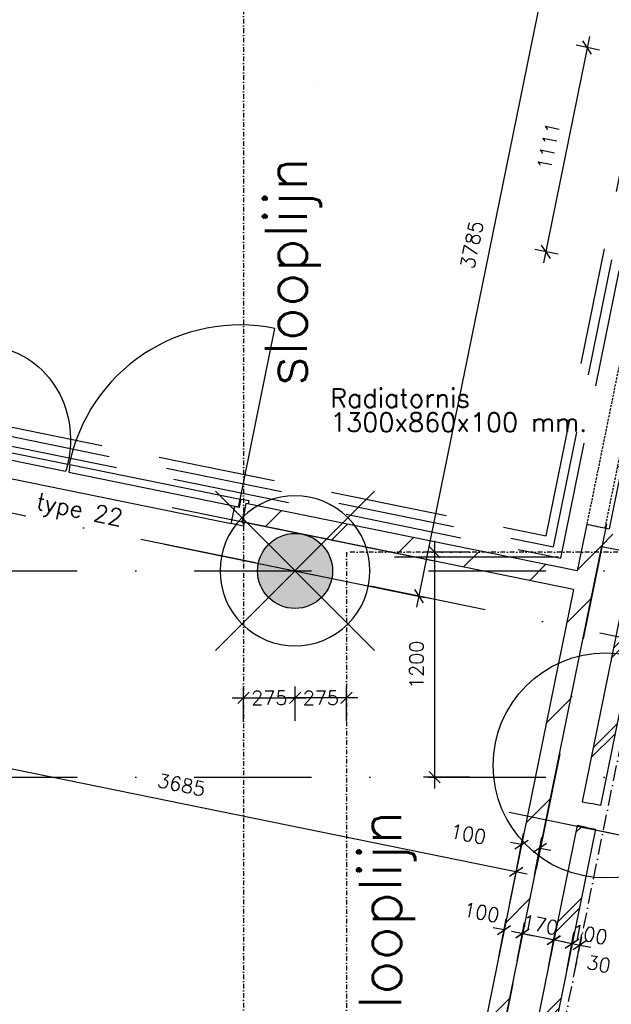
# Model space of a CAD drawing. Extents: x -33344 to 2055880, y -64816 to 121260.
# Tile 31 of 132: x 28515 to 31672, y 31036 to 36286. Entities that reach past the tile are written whole.
import ezdxf

# ---------------------------------------------------------------- set-up
doc = ezdxf.new("R2010")
doc.units = 0
doc.header["$LTSCALE"] = 50
doc.header["$MEASUREMENT"] = 0
doc.header["$PDMODE"] = 3
doc.header["$PDSIZE"] = 0.1
for name, pattern in [('DASHDOT', [1, 0.5, -0.25, 0, -0.25]), ('DASHED', [0.75, 0.5, -0.25]), ('DD1', [2.66667, 1.66667, -0.5, 0, -0.5]), ('HIDDEN', [0.375, 0.25, -0.125]), ('HIDDEN2', [0.1875, 0.125, -0.0625]), ('STRAM_0WT$1$DASHDOT', [25, 12.5, -6.25, 0, -6.25]), ('STRAM_0WT$1$DD1', [2.66667, 1.66667, -0.5, 0, -0.5])]:
    doc.linetypes.add(name, pattern=pattern)
doc.layers.get('0').update_dxf_attribs({"linetype": 'CONTINUOUS'})
doc.layers.get('DEFPOINTS').update_dxf_attribs({"linetype": 'CONTINUOUS'})
for name, color, linetype in [('_BALIES', 2, 'CONTINUOUS'), ('_DETAILNUMMERS', 4, 'CONTINUOUS'), ('_KOLOMBESTAAND', 212, 'CONTINUOUS'), ('A--A21--_F123-', 9, 'CONTINUOUS'), ('A--A22--_F123-', 9, 'CONTINUOUS'), ('A--L21--', 3, 'CONTINUOUS'), ('A--L21--_F-2--', 7, 'CONTINUOUS'), ('A--L22--_F-2--', 7, 'CONTINUOUS'), ('A--L22AC2_BINNENWAND', 2, 'HIDDEN2'), ('A--L28--', 7, 'CONTINUOUS'), ('A--L31--', 2, 'CONTINUOUS'), ('A--L32--', 7, 'CONTINUOUS'), ('A--L32--_F-23-', 2, 'CONTINUOUS'), ('A--L32--_F123-', 1, 'CONTINUOUS'), ('A--M$1A-_F123-', 1, 'CONTINUOUS'), ('A--T$1A-25_TEKST', 2, 'CONTINUOUS'), ('A--T$1A-_F123-_0_25MM', 2, 'CONTINUOUS'), ('STRAM_0WT$0$A--L$7AC3-_STR', 3, 'STRAM_0WT$1$DASHDOT'), ('STRAM_0WT$0$A--L90--_F---0', 250, 'CONTINUOUS'), ('STRAM_0WT$1$A--L90--_F-23-', 7, 'CONTINUOUS'), ('STRAM_0WT$1$A--L90--_F123-', 7, 'CONTINUOUS'), ('STRAM_0WT$1$A--T$7A8-_STRA', 8, 'STRAM_0WT$1$DASHDOT'), ('STRAM_0WT$1$STRAMIEN', 1, 'STRAM_0WT$1$DD1'), ('STRAMIEN', 1, 'DD1'), ('SYSTEEMPLAFOND_600X6000', 2, 'CONTINUOUS'), ('TEKST_KOZIJNMERK', 2, 'CONTINUOUS'), ('X--LR---_CP', 7, 'CONTINUOUS'), ('XREF', 7, 'CONTINUOUS')]:
    doc.layers.add(name, color=color, linetype=linetype)
doc.styles.add('ALFA-0_25', font='ROMANS')
doc.styles.add('B-01', font='SIMPLEX.SHX', dxfattribs={"width": 0.8, "height": 4.5})
doc.styles.add('HIEMSTRA', font='romans.shx')
doc.dimstyles.new('1OP2', dxfattribs={"dimscale": 30, "dimtxt": 2.5, "dimasz": 2, "dimexe": 2, "dimexo": 0, "dimgap": 2, "dimtad": 1, "dimdec": 0, "dimzin": 0, "dimtxsty": 'HIEMSTRA', "dimblk1": 'OBLIQUE', "dimblk2": 'OBLIQUE', "dimsah": 1, "dimcen": -3, "dimdle": 2, "dimclrd": 2, "dimclre": 2, "dimclrt": 3, "dimazin": 3, "dimtfac": 1, "dimtdec": 0, "dimtofl": 0, "dimtmove": 0, "dimatfit": 3, "dimtvp": 0.833333, "dimtolj": 1, "dimtzin": 0})
doc.dimstyles.new('STANDARD$0', dxfattribs={"dimscale": 30, "dimtxt": 2.5, "dimasz": 2, "dimexe": 2, "dimexo": 0, "dimgap": 2, "dimtad": 1, "dimdec": 0, "dimzin": 0, "dimtxsty": 'ALFA-0_25', "dimblk1": 'OBLIQUE', "dimblk2": 'OBLIQUE', "dimsah": 1, "dimcen": -3, "dimdle": 2, "dimclrd": 1, "dimclre": 1, "dimclrt": 2, "dimazin": 3, "dimtfac": 0.666667, "dimtofl": 0, "dimtmove": 0, "dimatfit": 3, "dimtvp": 0.833333, "dimtolj": 1, "dimtzin": 0})
pattern_1 = [(45, (-31580.36, -33537.13), (-212.132, 212.132), [])]

# ---------------------------------------------------------------- blocks, each defined once
blk = doc.blocks.new('*U1417')
at = {"layer": 'A--A22--_F123-', "linetype": 'CONTINUOUS'}
h = blk.add_hatch(dxfattribs=at)
h.set_pattern_fill('ALFALINE', color=256, scale=300, style=0)
h.set_pattern_definition([(45, (-31529.6, -33287.87), (-212.132, 212.132), [])])
h.paths.add_polyline_path([(0, 0), (49, -10), (-1087.2, -5587.8), (-1136.2, -5577.8), (-1185.2, -5567.8), (-59, -39)])
at = {"layer": 'A--L22--_F-2--', "color": 3, "linetype": 'CONTINUOUS'}
for points in [[(-59, -39), (-59, -39), (-1185.2, -5567.8), (-1136.2, -5577.8)], [(49, -10), (49, -10), (-1087.2, -5587.8), (-1136.2, -5577.8)]]:
    blk.add_lwpolyline(points, dxfattribs=at)
blk = doc.blocks.new('*U1416')
at = {"layer": 'A--A22--_F123-', "linetype": 'CONTINUOUS'}
h = blk.add_hatch(dxfattribs=at)
h.set_pattern_fill('ALFALINE', color=256, scale=300, style=0)
h.set_pattern_definition([(45, (-31529.6, -33287.87), (-212.132, 212.132), [])])
h.paths.add_polyline_path([(0, 0), (-59, -39), (-1827.5, 321.2), (-1817.5, 370.2), (-1807.5, 419.2), (-39, 59)])
at = {"layer": 'A--L22--_F-2--', "color": 3, "linetype": 'CONTINUOUS'}
for points in [[(-59, -39), (-59, -39), (-1827.5, 321.2), (-1817.5, 370.2)], [(-39, 59), (-39, 59), (-1807.5, 419.2), (-1817.5, 370.2)]]:
    blk.add_lwpolyline(points, dxfattribs=at)
blk = doc.blocks.new('*U1393')
at = {"layer": 'A--A22--_F123-', "linetype": 'CONTINUOUS'}
h = blk.add_hatch(dxfattribs=at)
h.set_pattern_fill('ALFALINE', color=256, scale=300, style=0)
h.set_pattern_definition(pattern_1)
h.paths.add_polyline_path([(0, 0), (-39, 59), (-89.8, -190.3), (-50.8, -249.3), (-1.8, -259.2), (39, -59)])
at = {"layer": 'A--L22--_F-2--', "color": 3, "linetype": 'CONTINUOUS'}
for points in [[(-39, 59), (-39, 59), (-89.8, -190.3), (-89.8, -190.3)], [(39, -59), (39, -59), (-1.8, -259.2), (-1.8, -259.2)]]:
    blk.add_lwpolyline(points, dxfattribs=at)
blk = doc.blocks.new('KOL_ROND')
at = {"layer": 'A--L21--'}
blk.add_circle((0, 0), 200, dxfattribs=at)
at = {"layer": 'X--LR---_CP', "color": 1}
blk.add_point((0, 0), dxfattribs=at)
blk.add_point((0, 0), dxfattribs=at)
at = {"layer": 'X--LR---_CP'}
blk.add_point((0, 0), dxfattribs=at)
blk = doc.blocks.new('_OBLIQUE')
at = {"color": 0, "linetype": 'BYBLOCK'}
blk.add_line((-0.5, -0.5), (0.5, 0.5), dxfattribs=at)
blk = doc.blocks.new('*D295')
at = {"layer": 'A--M$1A-_F123-', "color": 1}
for p, q in [((29709.5, 32547.5), (29709.5, 32731.1)), ((29984.5, 32547.5), (29984.5, 32731.1)), ((29649.5, 32671.1), (30044.5, 32671.1))]:
    blk.add_line(p, q, dxfattribs=at)
at = {"layer": 'DEFPOINTS', "color": 0}
for p in [(29984.5, 32671.1), (29709.5, 32547.5), (29984.5, 32547.5)]:
    blk.add_point(p, dxfattribs=at)
at = {"layer": 'A--M$1A-_F123-', "color": 1, "xscale": 60, "yscale": 60, "zscale": 60, "rotation": 180}
blk.add_blockref('_OBLIQUE', (29709.5, 32671.1), dxfattribs=at)
at = {"layer": 'A--M$1A-_F123-', "color": 1, "xscale": 60, "yscale": 60, "zscale": 60}
blk.add_blockref('_OBLIQUE', (29984.5, 32671.1), dxfattribs=at)
at = {"layer": 'A--M$1A-_F123-', "color": 2, "insert": (29847, 32671.1), "char_height": 75, "attachment_point": 5, "style": 'ALFA-0_25'}
blk.add_mtext('\\A1;275', dxfattribs=at)
blk = doc.blocks.new('*D296')
at = {"layer": 'A--M$1A-_F123-', "color": 1}
for p, q in [((30729.3, 33506.9), (30729.3, 32186.9)), ((30917.4, 33446.9), (30669.3, 33446.9)), ((30917.4, 32246.9), (30669.3, 32246.9))]:
    blk.add_line(p, q, dxfattribs=at)
at = {"layer": 'DEFPOINTS', "color": 0}
for p in [(30917.4, 33446.9), (30729.3, 32246.9), (30917.4, 32246.9)]:
    blk.add_point(p, dxfattribs=at)
at = {"layer": 'A--M$1A-_F123-', "color": 1, "xscale": 60, "yscale": 60, "zscale": 60}
for p, rotation in [((30729.3, 33446.9), 90), ((30729.3, 32246.9), 270)]:
    blk.add_blockref('_OBLIQUE', p, dxfattribs=dict(at, rotation=rotation))
at = {"layer": 'A--M$1A-_F123-', "color": 2, "insert": (30631.8, 32846.9), "char_height": 75, "attachment_point": 5, "rotation": 90, "style": 'ALFA-0_25'}
blk.add_mtext('\\A1;1200', dxfattribs=at)
blk = doc.blocks.new('*D297')
at = {"layer": 'A--M$1A-_F123-', "color": 1}
for p, q in [((29984.5, 32547.5), (29984.5, 32731.1)), ((30259.5, 32547.5), (30259.5, 32731.1)), ((30319.5, 32671.1), (29924.5, 32671.1))]:
    blk.add_line(p, q, dxfattribs=at)
at = {"layer": 'DEFPOINTS', "color": 0}
for p in [(29984.5, 32671.1), (29984.5, 32547.5), (30259.5, 32547.5)]:
    blk.add_point(p, dxfattribs=at)
at = {"layer": 'A--M$1A-_F123-', "color": 1, "xscale": 60, "yscale": 60, "zscale": 60, "rotation": 180}
blk.add_blockref('_OBLIQUE', (29984.5, 32671.1), dxfattribs=at)
at = {"layer": 'A--M$1A-_F123-', "color": 1, "xscale": 60, "yscale": 60, "zscale": 60}
blk.add_blockref('_OBLIQUE', (30259.5, 32671.1), dxfattribs=at)
at = {"layer": 'A--M$1A-_F123-', "color": 2, "insert": (30122, 32671.1), "char_height": 75, "attachment_point": 5, "style": 'ALFA-0_25'}
blk.add_mtext('\\A1;275', dxfattribs=at)
blk = doc.blocks.new('*U1245')
at = {"layer": 'A--A22--_F123-', "linetype": 'CONTINUOUS'}
h = blk.add_hatch(dxfattribs=at)
h.set_pattern_fill('ALFALINE', color=256, scale=300, style=0)
h.set_pattern_definition(pattern_1)
h.paths.add_polyline_path([(0, 0), (-39, 59), (80.9, 34.5), (119.9, -24.4), (158.9, -83.4), (39, -59)])
at = {"layer": 'A--L22--_F-2--', "color": 3, "linetype": 'CONTINUOUS'}
for points in [[(-39, 59), (-39, 59), (80.9, 34.5), (80.9, 34.5)], [(39, -59), (39, -59), (158.9, -83.4), (158.9, -83.4)]]:
    blk.add_lwpolyline(points, dxfattribs=at)
blk = doc.blocks.new('*U1244')
at = {"layer": 'A--A22--_F123-', "linetype": 'CONTINUOUS'}
h = blk.add_hatch(dxfattribs=at)
h.set_pattern_fill('ALFALINE', color=256, scale=300, style=0)
h.set_pattern_definition([(45, (-31995.7, -34962.92), (-212.132, 212.132), [])])
h.paths.add_polyline_path([(0, 0), (59, 39), (-256.4, -1509.2), (-295.4, -1450.2), (-334.4, -1391.2), (-59, -39)])
at = {"layer": 'A--L22--_F-2--', "color": 3, "linetype": 'CONTINUOUS'}
for points in [[(59, 39), (59, 39), (-256.4, -1509.2), (-256.4, -1509.2)], [(-59, -39), (-59, -39), (-334.4, -1391.2), (-334.4, -1391.2)]]:
    blk.add_lwpolyline(points, dxfattribs=at)
blk = doc.blocks.new('*D442')
at = {"layer": 'A--M$1A-_F123-', "color": 1, "linetype": 'CONTINUOUS'}
for p, q in [((31555.5, 36196.5), (31309.8, 34990.4)), ((31609.4, 36124.3), (31484.7, 36149.7)), ((31387.6, 35035.8), (31263, 35061.1))]:
    blk.add_line(p, q, dxfattribs=at)
at = {"layer": 'DEFPOINTS', "color": 0, "linetype": 'CONTINUOUS'}
for p in [(31609.4, 36124.3), (31321.8, 35049.2), (31387.6, 35035.8)]:
    blk.add_point(p, dxfattribs=at)
at = {"layer": 'A--M$1A-_F123-', "color": 1, "linetype": 'CONTINUOUS', "xscale": 60, "yscale": 60, "zscale": 60}
for p, rotation in [((31543.5, 36137.7), 78.48629033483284), ((31321.8, 35049.2), 258.4862903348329)]:
    blk.add_blockref('_OBLIQUE', p, dxfattribs=dict(at, rotation=rotation))
at = {"layer": 'A--M$1A-_F123-', "color": 2, "linetype": 'CONTINUOUS', "insert": (31337.1, 35612.9), "char_height": 75, "attachment_point": 5, "rotation": 78.4863, "style": 'ALFA-0_25'}
blk.add_mtext('\\A1;1111', dxfattribs=at)
blk = doc.blocks.new('*D451')
at = {"layer": 'A--M$1A-_F123-', "color": 1}
for p, q in [((31164, 31743.4), (31204, 31947.4)), ((31262.1, 31724.2), (31302.1, 31928.1)), ((31192.4, 31888.5), (31133.5, 31900)), ((31290.5, 31869.3), (31349.4, 31857.7))]:
    blk.add_line(p, q, dxfattribs=at)
at = {"layer": 'DEFPOINTS', "color": 0}
for p in [(31192.4, 31888.5), (31164, 31743.4), (31262.1, 31724.2)]:
    blk.add_point(p, dxfattribs=at)
at = {"layer": 'A--M$1A-_F123-', "color": 1, "xscale": 60, "yscale": 60, "zscale": 60}
for p, rotation in [((31192.4, 31888.5), 348.9066709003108), ((31290.5, 31869.3), 168.9066709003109)]:
    blk.add_blockref('_OBLIQUE', p, dxfattribs=dict(at, rotation=rotation))
at = {"layer": 'A--M$1A-_F123-', "color": 2, "insert": (30908.4, 31944.2), "char_height": 75, "attachment_point": 5, "rotation": 348.9067, "style": 'ALFA-0_25'}
blk.add_mtext('\\A1;100', dxfattribs=at)
blk = doc.blocks.new('*D453')
at = {"layer": 'A--M$1A-_F123-', "color": 1}
for p, q in [((31071.2, 31288), (31111.2, 31492)), ((31169.3, 31268.8), (31209.3, 31472.7)), ((31099.6, 31433.1), (31040.8, 31444.6)), ((31197.8, 31413.9), (31256.7, 31402.3))]:
    blk.add_line(p, q, dxfattribs=at)
at = {"layer": 'DEFPOINTS', "color": 0}
for p in [(31099.6, 31433.1), (31071.2, 31288), (31169.3, 31268.8)]:
    blk.add_point(p, dxfattribs=at)
at = {"layer": 'A--M$1A-_F123-', "color": 1, "xscale": 60, "yscale": 60, "zscale": 60}
for p, rotation in [((31099.6, 31433.1), 348.9066709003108), ((31197.8, 31413.9), 168.9066709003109)]:
    blk.add_blockref('_OBLIQUE', p, dxfattribs=dict(at, rotation=rotation))
at = {"layer": 'A--M$1A-_F123-', "color": 2, "insert": (30979.4, 31526.7), "char_height": 75, "attachment_point": 5, "rotation": 348.9067, "style": 'ALFA-0_25'}
blk.add_mtext('\\A1;100', dxfattribs=at)
blk = doc.blocks.new('*U1236')
at = {"layer": 'A--A21--_F123-', "linetype": 'CONTINUOUS'}
h = blk.add_hatch(dxfattribs=at)
h.set_pattern_fill('ALFABKST', color=256, scale=212, style=0)
h.set_pattern_definition([(45, (-32325.98, -35736.77), (-212, 212), []), (45, (-32283.58, -35736.77), (-212, 212), [])])
h.paths.add_polyline_path([(0, 0), (49, -10), (-712, -3746), (-761, -3736), (-810, -3726), (-49, 10)])
at = {"layer": 'A--L21--_F-2--', "color": 3, "linetype": 'CONTINUOUS'}
for points in [[(0, 0), (-49, 10), (-810, -3726), (-761, -3736)], [(0, 0), (49, -10), (-712, -3746), (-761, -3736)]]:
    blk.add_lwpolyline(points, dxfattribs=at)
blk = doc.blocks.new('Q0340081')
at = {"layer": 'A--L32--_F123-', "color": 2, "linetype": 'CONTINUOUS'}
blk.add_lwpolyline([(0, 0), (0, -40), (926.12, -40), (923.12, 0), (0, 0)], close=True, dxfattribs=at)
at = {"layer": 'A--L32--_F123-', "color": 1, "linetype": 'CONTINUOUS'}
blk.add_lwpolyline([(0, -40), (0, -970, 0.4142136), (930, -40)], format="xyb", dxfattribs=at)
blk = doc.blocks.new('DR_930EN530TYPE22')
at = {"layer": 'A--L32--_F-23-'}
for points in [[(-1561, -121), (-1561, -139), (-1494, -139), (-1494, -45.2), (-1519, -45.2), (-1519, 0), (-1561, 0), (-1561, -18), (-1549, -18), (-1549, -121), (-1561, -121)], [(0, -121), (0, -139), (-67, -139), (-67, -45.2), (-42, -45.2), (-42, 0), (0, 0), (0, -18), (-12, -18), (-12, -121), (0, -121)]]:
    blk.add_lwpolyline(points, close=True, dxfattribs=at)
at = {"layer": 'A--L32--_F-23-', "color": 2, "linetype": 'CONTINUOUS'}
blk.add_lwpolyline([(-1514, -43.2), (-1514, -3.2), (-985.5, -3.2), (-988.5, -43.2), (-1514, -43.2)], close=True, dxfattribs=at)
at = {"layer": 'A--L32--_F123-', "color": 1, "linetype": 'CONTINUOUS'}
blk.add_line((-1514, -24.2), (-1514, 533.7), dxfattribs=at)
at = {"layer": 'A--L32--_F123-', "color": 1}
blk.add_line((-1494, -139), (-67, -139), dxfattribs=at)
at = {"layer": 'A--L32--_F123-', "color": 1, "linetype": 'CONTINUOUS', "extrusion": (1.25066e-18, -1.26086e-19, -1)}
blk.add_ellipse((-1509, -24.2), major_axis=(209.5, 526.3), ratio=0.911862, start_param=-0.430788, end_param=1.185075, dxfattribs=at)
at = {"layer": 'A--L32--', "linetype": 'CONTINUOUS', "rotation": 179.9962903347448}
blk.add_blockref('Q0340081', (-47, -43.2), dxfattribs=at)
blk = doc.blocks.new('STRAM_0WT$1$S090024-')
at = {"layer": 'STRAM_0WT$0$A--L90--_F---0', "linetype": 'CONTINUOUS'}
for points in [[(-0.000001, 5.999999), (-0.000001, -6)], [(-6.000001, 0), (5.999999, 0)]]:
    blk.add_lwpolyline(points, dxfattribs=at)
blk.add_lwpolyline([(-4.000001, 0, 1), (3.999998, 0, 1)], format="xyb", close=True, dxfattribs=at)
at = {"layer": 'STRAM_0WT$1$A--L90--_F-23-', "color": 255}
blk.add_circle((0, 0), 0.0123, dxfattribs=at)
at = {"layer": 'STRAM_0WT$1$A--L90--_F123-', "color": 2, "linetype": 'CONTINUOUS'}
for points in [[(-0.000001, 5.999999), (-0.000001, -6)], [(-6.000001, 0), (5.999999, 0)]]:
    blk.add_lwpolyline(points, dxfattribs=at)
blk.add_lwpolyline([(-4.000001, 0, 1), (3.999998, 0, 1)], format="xyb", close=True, dxfattribs=at)
blk = doc.blocks.new('STRAM_0WT')
at = {"layer": 'STRAM_0WT$0$A--L$7AC3-_STR'}
blk.add_line((-39721.089, -104.672), (-53026.96, 2605.754), dxfattribs=at)
at = {"layer": 'STRAM_0WT$1$A--T$7A8-_STRA', "color": 8}
for p, q in [((-43474.365, 3799.966), (-52138.464, -38733.347)), ((-66174.285, 1100), (-500, 1100)), ((-66174.285, 0), (-500, 0))]:
    blk.add_line(p, q, dxfattribs=at)
at = {"layer": 'STRAM_0WT$1$STRAMIEN', "linetype": 'STRAM_0WT$1$DASHDOT', "xscale": 100, "yscale": 100, "rotation": 315}
blk.add_blockref('STRAM_0WT$1$S090024-', (-45635.298, 1100.87), dxfattribs=at)
blk = doc.blocks.new('*D845')
at = {"layer": 'A--M$1A-_F123-', "color": 2}
for p, q in [((31164, 31743.4), (31204, 31947.4)), ((31262.1, 31724.2), (31302.1, 31928.1)), ((31192.4, 31888.5), (31133.5, 31900)), ((31290.5, 31869.3), (31349.4, 31857.7))]:
    blk.add_line(p, q, dxfattribs=at)
at = {"layer": 'DEFPOINTS', "color": 0}
for p in [(31192.4, 31888.5), (31164, 31743.4), (31262.1, 31724.2)]:
    blk.add_point(p, dxfattribs=at)
at = {"layer": 'A--M$1A-_F123-', "color": 2, "xscale": 60, "yscale": 60, "zscale": 60}
for p, rotation in [((31192.4, 31888.5), 348.9066709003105), ((31290.5, 31869.3), 168.9066709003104)]:
    blk.add_blockref('_OBLIQUE', p, dxfattribs=dict(at, rotation=rotation))
at = {"layer": 'A--M$1A-_F123-', "color": 3, "insert": (30908.4, 31944.2), "char_height": 75, "attachment_point": 5, "rotation": 348.9067, "style": 'HIEMSTRA'}
blk.add_mtext('\\A1;100', dxfattribs=at)
blk = doc.blocks.new('*D846')
at = {"layer": 'A--M$1A-_F123-', "color": 2, "linetype": 'CONTINUOUS'}
for p, q in [((27519.3, 32311.2), (27565.5, 32537.7)), ((27494.7, 32490.9), (31222.8, 31731.5)), ((31129.8, 31575.8), (31175.9, 31802.3))]:
    blk.add_line(p, q, dxfattribs=at)
at = {"layer": 'DEFPOINTS', "color": 0, "linetype": 'CONTINUOUS'}
for p in [(27519.3, 32311.2, -1.2), (31164, 31743.5), (31129.8, 31575.8)]:
    blk.add_point(p, dxfattribs=at)
at = {"layer": 'A--M$1A-_F123-', "color": 2, "linetype": 'CONTINUOUS', "xscale": 60, "yscale": 60, "zscale": 60}
for p, rotation in [((27553.5, 32478.9), 168.4862903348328), ((31164, 31743.5), 348.4862903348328)]:
    blk.add_blockref('_OBLIQUE', p, dxfattribs=dict(at, rotation=rotation))
at = {"layer": 'A--M$1A-_F123-', "color": 3, "linetype": 'CONTINUOUS', "insert": (29378.2, 32206.8), "char_height": 75, "attachment_point": 5, "rotation": 348.4863, "style": 'HIEMSTRA'}
blk.add_mtext('\\A1;3685', dxfattribs=at)
blk = doc.blocks.new('*D907')
at = {"layer": 'A--M$1A-_F123-', "color": 1, "linetype": 'CONTINUOUS'}
for p, q in [((31616.4, 31960.5), (32595.6, 31761)), ((32548.8, 31831.8), (31644.8, 27393.9)), ((30736.3, 27640.2), (31715.5, 27440.7))]:
    blk.add_line(p, q, dxfattribs=at)
at = {"layer": 'DEFPOINTS', "color": 0, "linetype": 'CONTINUOUS'}
for p in [(31616.4, 31960.5), (30736.3, 27640.2), (31656.7, 27452.7)]:
    blk.add_point(p, dxfattribs=at)
at = {"layer": 'A--M$1A-_F123-', "color": 1, "linetype": 'CONTINUOUS', "xscale": 60, "yscale": 60, "zscale": 60}
for p, rotation in [((32536.8, 31773), 78.486290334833), ((31656.7, 27452.7), 258.486290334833)]:
    blk.add_blockref('_OBLIQUE', p, dxfattribs=dict(at, rotation=rotation))
at = {"layer": 'A--M$1A-_F123-', "color": 2, "linetype": 'CONTINUOUS', "insert": (32001.2, 29632.3), "char_height": 75, "attachment_point": 5, "rotation": 78.4863, "style": 'ALFA-0_25'}
blk.add_mtext('\\A1;4409', dxfattribs=at)
blk = doc.blocks.new('*D908')
at = {"layer": 'A--M$1A-_F123-', "color": 1, "linetype": 'CONTINUOUS'}
for p, q in [((31126.4, 32060.3), (32105.6, 31860.8)), ((32058.8, 31931.6), (31154.8, 27493.7)), ((30246.4, 27740), (31225.6, 27540.5))]:
    blk.add_line(p, q, dxfattribs=at)
at = {"layer": 'DEFPOINTS', "color": 0, "linetype": 'CONTINUOUS'}
for p in [(31126.4, 32060.3), (30246.4, 27740), (31166.8, 27552.5)]:
    blk.add_point(p, dxfattribs=at)
at = {"layer": 'A--M$1A-_F123-', "color": 1, "linetype": 'CONTINUOUS', "xscale": 60, "yscale": 60, "zscale": 60}
for p, rotation in [((32046.8, 31872.8), 78.486290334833), ((31166.8, 27552.5), 258.486290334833)]:
    blk.add_blockref('_OBLIQUE', p, dxfattribs=dict(at, rotation=rotation))
at = {"layer": 'A--M$1A-_F123-', "color": 2, "linetype": 'CONTINUOUS', "insert": (31511.3, 29732.1), "char_height": 75, "attachment_point": 5, "rotation": 78.4863, "style": 'ALFA-0_25'}
blk.add_mtext('\\A1;45k-v', dxfattribs=at)
blk = doc.blocks.new('*D909')
at = {"layer": 'A--M$1A-_F123-', "color": 1, "linetype": 'CONTINUOUS'}
for p, q in [((27408.9, 1589.5), (33528.6, 31632.2)), ((33516.7, 31573.4), (33575.5, 31561.4)), ((27420.9, 1648.3), (27479.7, 1636.3))]:
    blk.add_line(p, q, dxfattribs=at)
at = {"layer": 'DEFPOINTS', "color": 0, "linetype": 'CONTINUOUS'}
for p in [(33516.7, 31573.4), (33516.7, 31573.4), (27420.9, 1648.3)]:
    blk.add_point(p, dxfattribs=at)
at = {"layer": 'A--M$1A-_F123-', "color": 1, "linetype": 'CONTINUOUS', "xscale": 60, "yscale": 60, "zscale": 60}
for p, rotation in [((33516.7, 31573.4), 78.48629033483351), ((27420.9, 1648.3), 258.4862903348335)]:
    blk.add_blockref('_OBLIQUE', p, dxfattribs=dict(at, rotation=rotation))
at = {"layer": 'A--M$1A-_F123-', "color": 2, "linetype": 'CONTINUOUS', "insert": (30373.2, 16630.3), "char_height": 75, "attachment_point": 5, "rotation": 78.4863, "style": 'ALFA-0_25'}
blk.add_mtext('\\A1;30540', dxfattribs=at)
blk = doc.blocks.new('*U1137')
at = {"layer": 'A--A21--_F123-', "linetype": 'CONTINUOUS'}
h = blk.add_hatch(dxfattribs=at)
h.set_pattern_fill('ALFABKST', color=256, scale=212, style=0)
h.set_pattern_definition([(45, (-31539.13, -31874), (-212, 212), []), (45, (-31496.73, -31874), (-212, 212), [])])
h.paths.add_polyline_path([(0, 0), (49, -10), (-825.8, -4304.5), (-864.8, -4245.5), (-903.8, -4186.5), (-49, 10)])
at = {"layer": 'A--L21--_F-2--', "color": 3, "linetype": 'CONTINUOUS'}
for points in [[(0, 0), (-49, 10), (-903.8, -4186.5), (-903.8, -4186.5)], [(0, 0), (49, -10), (-825.8, -4304.5), (-825.8, -4304.5)]]:
    blk.add_lwpolyline(points, dxfattribs=at)
blk = doc.blocks.new('*D1010')
at = {"layer": 'A--M$1A-_F123-', "color": 1}
for p, q in [((31169.3, 31268.8), (31210.7, 31471.7)), ((31424.5, 31366.9), (31139.9, 31424.9)), ((31336.3, 31234.8), (31377.6, 31437.7))]:
    blk.add_line(p, q, dxfattribs=at)
at = {"layer": 'DEFPOINTS', "color": 0}
for p in [(31198.7, 31412.9), (31169.3, 31268.8), (31336.3, 31234.8)]:
    blk.add_point(p, dxfattribs=at)
at = {"layer": 'A--M$1A-_F123-', "color": 1, "xscale": 60, "yscale": 60, "zscale": 60}
for p, rotation in [((31198.7, 31412.9), 168.4862903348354), ((31365.7, 31378.9), 348.4862903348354)]:
    blk.add_blockref('_OBLIQUE', p, dxfattribs=dict(at, rotation=rotation))
at = {"layer": 'A--M$1A-_F123-', "color": 2, "insert": (31293.2, 31460.8), "char_height": 75, "attachment_point": 5, "rotation": 348.4863, "style": 'ALFA-0_25'}
blk.add_mtext('\\A1;170', dxfattribs=at)
blk = doc.blocks.new('*D1011')
at = {"layer": 'A--M$1A-_F123-', "color": 1}
for p, q in [((31336.2, 31234), (31376.1, 31438)), ((31434.3, 31214.8), (31474.3, 31418.8)), ((31364.6, 31379.1), (31305.7, 31390.7)), ((31462.7, 31359.9), (31521.6, 31348.3))]:
    blk.add_line(p, q, dxfattribs=at)
at = {"layer": 'DEFPOINTS', "color": 0}
for p in [(31364.6, 31379.1), (31336.2, 31234), (31434.3, 31214.8)]:
    blk.add_point(p, dxfattribs=at)
at = {"layer": 'A--M$1A-_F123-', "color": 1, "xscale": 60, "yscale": 60, "zscale": 60}
for p, rotation in [((31364.6, 31379.1), 348.9066709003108), ((31462.7, 31359.9), 168.9066709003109)]:
    blk.add_blockref('_OBLIQUE', p, dxfattribs=dict(at, rotation=rotation))
at = {"layer": 'A--M$1A-_F123-', "color": 2, "insert": (31556.1, 31409.5), "char_height": 75, "attachment_point": 5, "rotation": 348.9067, "style": 'ALFA-0_25'}
blk.add_mtext('\\A1;100', dxfattribs=at)
blk = doc.blocks.new('*D1012')
at = {"layer": 'A--M$1A-_F123-', "color": 1}
for p, q in [((31434.1, 31214.1), (31472.3, 31418.4)), ((31475.9, 31206.3), (31514.1, 31410.6)), ((31461.3, 31359.4), (31402.3, 31370.4)), ((31503.1, 31351.6), (31562, 31340.6))]:
    blk.add_line(p, q, dxfattribs=at)
at = {"layer": 'DEFPOINTS', "color": 0}
for p in [(31461.3, 31359.4), (31434.1, 31214.1), (31475.9, 31206.3)]:
    blk.add_point(p, dxfattribs=at)
at = {"layer": 'A--M$1A-_F123-', "color": 1, "xscale": 60, "yscale": 60, "zscale": 60}
for p, rotation in [((31461.3, 31359.4), 349.4317193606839), ((31503.1, 31351.6), 169.4317193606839)]:
    blk.add_blockref('_OBLIQUE', p, dxfattribs=dict(at, rotation=rotation))
at = {"layer": 'A--M$1A-_F123-', "color": 2, "insert": (31604.9, 31251.5), "char_height": 75, "attachment_point": 5, "rotation": 349.4317, "style": 'ALFA-0_25'}
blk.add_mtext('\\A1;30', dxfattribs=at)
blk = doc.blocks.new('*D1022')
at = {"layer": 'A--M$1A-_F123-', "color": 1, "linetype": 'CONTINUOUS'}
for p, q in [((31412.6, 36980), (30633.2, 33153.5)), ((31466.5, 36907.8), (31341.9, 36933.2)), ((30711, 33198.9), (30586.3, 33224.2))]:
    blk.add_line(p, q, dxfattribs=at)
at = {"layer": 'DEFPOINTS', "color": 0, "linetype": 'CONTINUOUS'}
for p in [(31466.5, 36907.8), (30645.1, 33212.3), (30711, 33198.9)]:
    blk.add_point(p, dxfattribs=at)
at = {"layer": 'A--M$1A-_F123-', "color": 1, "linetype": 'CONTINUOUS', "xscale": 60, "yscale": 60, "zscale": 60}
for p, rotation in [((31400.7, 36921.2), 78.48629033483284), ((30645.1, 33212.3), 258.4862903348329)]:
    blk.add_blockref('_OBLIQUE', p, dxfattribs=dict(at, rotation=rotation))
at = {"layer": 'A--M$1A-_F123-', "color": 2, "linetype": 'CONTINUOUS', "insert": (30927.4, 35086.2), "char_height": 75, "attachment_point": 5, "rotation": 78.4863, "style": 'ALFA-0_25'}
blk.add_mtext('\\A1;3785', dxfattribs=at)

msp = doc.modelspace()

# ---------------------------------------------------------------- hatches: boundary and pattern name
at = {"layer": '_KOLOMBESTAAND'}
h = msp.add_hatch(color=256, dxfattribs=at)
edge = h.paths.add_edge_path()
edge.add_arc((29984.4, 33346.9), 200, 0, 360)
h = msp.add_hatch(color=256, dxfattribs=at)
edge = h.paths.add_edge_path()
edge.add_arc((29984.4, 33346.9), 200, 0, 360)

# ---------------------------------------------------------------- linework, layer by layer
at = {"layer": '_BALIES', "linetype": 'CONTINUOUS'}
for p, q in [((29328.2, 33685.3), (30717.3, 33402.3)), ((29288.3, 33489.3), (30677.4, 33206.3))]:
    msp.add_line(p, q, dxfattribs=at)
at = {"layer": '_DETAILNUMMERS', "color": 6, "linetype": 'DASHED', "ltscale": 25}
for points in [[(4649.3, 22712.3), (5312.5, 26119.7), (20369.1, 23186.6), (22829.3, 35263.7), (31324.5, 33533.7), (31995.5, 36827.6), (38701.7, 41855.5)], [(4698.4, 22702.7), (5352, 26060.6), (20408.2, 23127.7), (22868.3, 35204.8), (31363.6, 33474.8), (32040.7, 36799), (38731.7, 41815.5)], [(4747.5, 22693.2), (5391.4, 26001.6), (20447.2, 23068.7), (22907.3, 35145.8), (31402.6, 33415.8), (32085.9, 36770.4), (38761.7, 41775.5)]]:
    msp.add_lwpolyline(points, dxfattribs=at)
at = {"layer": '_DETAILNUMMERS'}
msp.add_circle((31641.4, 32310.2), 600, dxfattribs=at)
at = {"layer": 'A--L22AC2_BINNENWAND', "linetype": 'HIDDEN'}
msp.add_lwpolyline([(31914.8, 34928.4), (31816.8, 34948.3), (31541.4, 33596.1), (31639.3, 33576.1)], close=True, dxfattribs=at)
at = {"layer": 'A--L31--', "color": 4, "linetype": 'DD1'}
msp.add_line((30753.7, 27650.7), (32424.4, 35875.9), dxfattribs=at)
at = {"layer": 'A--L32--_F123-'}
msp.add_point((30085.2, 35931.8), dxfattribs=at)
msp.add_point((30085.2, 35931.8), dxfattribs=at)
at = {"layer": 'STRAMIEN', "color": 4, "linetype": 'DASHDOT'}
for p, q in [((30259.5, 33446.9), (30259.5, 26764.7)), ((40523.8, 33446.9), (30259.5, 33446.9))]:
    msp.add_line(p, q, dxfattribs=at)
msp.add_lwpolyline([(35109.5, 45496.9), (35109.5, 39496.9), (29709.5, 39496.9), (29709.5, 31996.9), (29709.5, 25468.2)], dxfattribs=at)
at = {"layer": 'SYSTEEMPLAFOND_600X6000', "linetype": 'CONTINUOUS', "ltscale": 10}
msp.add_line((31389.9, 33420.3), (30515.7, 33420.3), dxfattribs=at)
at = {"layer": 'X--LR---_CP'}
msp.add_point((29703.3, 33573.8, -0.9), dxfattribs=at)
msp.add_point((29703.3, 33573.8, -0.9), dxfattribs=at)

# ---------------------------------------------------------------- block references
at = {"layer": 'A--L21--', "linetype": 'CONTINUOUS'}
for name, p in [('*U1236', (32326, 35842.8)), ('*U1244', (31995.7, 34962.9)), ('*U1416', (31529.6, 33287.9)), ('*U1393', (31580.4, 33537.1)), ('*U1245', (31580.4, 33537.1)), ('*U1417', (31529.6, 33287.9)), ('*U1137', (31539.1, 31980))]:
    msp.add_blockref(name, p, dxfattribs=at)
at = {"layer": 'A--L28--', "color": 2, "linetype": 'CONTINUOUS'}
msp.add_blockref('KOL_ROND', (29984.4, 33346.9), dxfattribs=at)
msp.add_blockref('KOL_ROND', (29984.4, 33346.9), dxfattribs=at)
at = {"layer": 'A--L32--_F123-', "color": 1, "rotation": 348.4862903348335}
msp.add_blockref('DR_930EN530TYPE22', (29737.4, 33722.3), dxfattribs=at)
at = {"layer": 'XREF', "linetype": 'DASHED', "ltscale": 20}
msp.add_blockref('STRAM_0WT', (75619.4, 32246.9), dxfattribs=at)

# ---------------------------------------------------------------- texts
at = {"layer": 'A--T$1A-25_TEKST', "style": 'B-01'}
for s, p in [('Radiatornis ', (30171.9, 34218.6)), ('1300x860x100 mm.', (30171.9, 34090.1))]:
    msp.add_text(s, height=100, dxfattribs=at).set_placement(p)
at = {"layer": 'A--T$1A-_F123-_0_25MM', "color": 3, "style": 'ALFA-0_25'}
for p in [(30047.8, 34330.6), (30550.2, 30845.6), (30550.2, 30845.6)]:
    msp.add_text('slooplijn', height=225, rotation=90, dxfattribs=at).set_placement(p)
at = {"layer": 'TEKST_KOZIJNMERK', "style": 'HIEMSTRA'}
msp.add_text('type 22', height=90, rotation=348.486, dxfattribs=at).set_placement((28597.5, 33676.8))

# ---------------------------------------------------------------- dimensions: what is measured, and where the dimension line sits
at = {"layer": 'A--M$1A-_F123-', "linetype": 'CONTINUOUS'}
for p1, p2, distance, dimstyle, picture, middle in [((31466.5, 36907.8), (30711, 33198.9), -67.2, 'STANDARD$0', '*D1022', (30927.4, 35086.2)), ((31609.4, 36124.3), (31387.6, 35035.8), -67.2, 'STANDARD$0', '*D442', (31337.1, 35612.9)), ((27519.3, 32311.2, -1.2), (31129.8, 31575.8), 171.2, '1OP2', '*D846', (29378.2, 32206.8)), ((31616.4, 31960.5), (30736.3, 27640.2), 939.3, 'STANDARD$0', '*D907', (32001.2, 29632.3)), ((27420.9, 1648.3), (33516.7, 31573.4), 0, 'STANDARD$0', '*D909', (30373.2, 16630.3))]:
    dim = msp.add_aligned_dim(p1=p1, p2=p2, distance=distance, dimstyle=dimstyle, dxfattribs=at)
    dim.commit()
    dim.dimension.update_dxf_attribs({"geometry": picture, "text_midpoint": middle})
at = {"layer": 'A--M$1A-_F123-'}
dim = msp.add_linear_dim(base=(30729.3, 32246.9), p1=(30917.4, 33446.9), p2=(30917.4, 32246.9), angle=90, dimstyle='STANDARD$0', dxfattribs=at)
dim.commit()
dim.dimension.update_dxf_attribs({"geometry": '*D296', "text_midpoint": (30631.8, 32846.9)})
for p1, picture, middle in [((29709.5, 32547.5), '*D295', (29847, 32671.1)), ((30259.5, 32547.5), '*D297', (30122, 32671.1))]:
    dim = msp.add_linear_dim(base=(29984.5, 32671.1), p1=p1, p2=(29984.5, 32547.5), dimstyle='STANDARD$0', dxfattribs=at)
    dim.commit()
    dim.dimension.update_dxf_attribs({"geometry": picture, "text_midpoint": middle, "dimtype": 160})
at = {"layer": 'A--M$1A-_F123-', "linetype": 'CONTINUOUS'}
dim = msp.add_aligned_dim(p1=(31126.4, 32060.3), p2=(30246.4, 27740), distance=939.3, text='45k-v', dimstyle='STANDARD$0', dxfattribs=at)
dim.commit()
dim.dimension.update_dxf_attribs({"geometry": '*D908', "text_midpoint": (31511.3, 29732.1)})
at = {"layer": 'A--M$1A-_F123-'}
for base, p1, p2, angle, dimstyle, picture, middle in [((31192.4, 31888.5), (31262.1, 31724.2), (31164, 31743.4), 168.9067, 'STANDARD$0', '*D451', (30908.4, 31944.2)), ((31192.4, 31888.5), (31262.1, 31724.2), (31164, 31743.4), 168.9067, '1OP2', '*D845', (30908.4, 31944.2)), ((31099.6, 31433.1), (31169.3, 31268.8), (31071.2, 31288), 168.9067, 'STANDARD$0', '*D453', (30979.4, 31526.7)), ((31198.7, 31412.9), (31336.3, 31234.8), (31169.3, 31268.8), 168.4863, 'STANDARD$0', '*D1010', (31293.2, 31460.8)), ((31364.6, 31379.1), (31434.3, 31214.8), (31336.2, 31234), 168.9067, 'STANDARD$0', '*D1011', (31556.1, 31409.5))]:
    dim = msp.add_linear_dim(base=base, p1=p1, p2=p2, angle=angle, dimstyle=dimstyle, dxfattribs=at)
    dim.commit()
    dim.dimension.update_dxf_attribs({"geometry": picture, "text_midpoint": middle, "dimtype": 161})
dim = msp.add_linear_dim(base=(31461.3, 31359.4), p1=(31475.9, 31206.3), p2=(31434.1, 31214.1), angle=169.4317, text='30', dimstyle='STANDARD$0', dxfattribs=at)
dim.commit()
dim.dimension.update_dxf_attribs({"geometry": '*D1012', "text_midpoint": (31604.9, 31251.5), "dimtype": 161})

doc.saveas('drawing.dxf')
